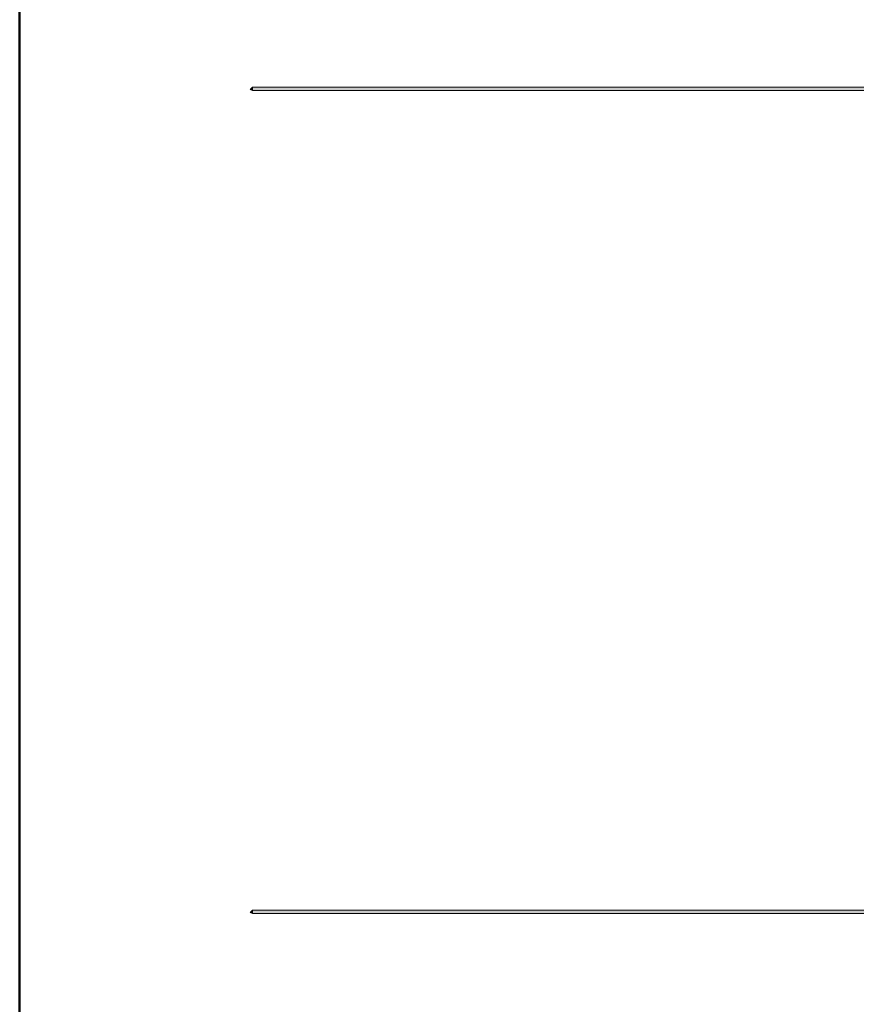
# Model space of a CAD drawing. Header units: millimetres. Extents: x 0.9 to 32.8, y 0.3 to 23.1.
# Tile 12 of 111: x 1 to 2.2, y 5.6 to 7.1. Entities that reach past the tile are written whole.
import ezdxf

# ---------------------------------------------------------------- set-up
doc = ezdxf.new("R2010")
doc.units = ezdxf.units.MM
doc.layers.add('PDF_Geometry', color=9, linetype='Continuous', true_color=0x808080)
doc.layers.add('PDF_Solid Fills', color=7, linetype='Continuous')

msp = doc.modelspace()

# ---------------------------------------------------------------- hatches: boundary and pattern name
at = {"layer": 'PDF_Solid Fills', "true_color": 0x808080, "transparency": 33554559}
for points in [[(28.2152, 6.9731), (28.2152, 6.9764), (1.3427, 6.9764), (1.3427, 6.9714), (28.2152, 6.9714)], [(28.2152, 5.7715), (28.2152, 5.7748), (1.3427, 5.7748), (1.3427, 5.7698), (28.2152, 5.7698)]]:
    msp.add_hatch(color=8, dxfattribs=at).paths.add_polyline_path(points)

# ---------------------------------------------------------------- linework, layer by layer
at = {"layer": 'PDF_Geometry', "color": 5, "lineweight": 50}
msp.add_lwpolyline([(32.6933, 0.3933), (32.6933, 22.9893), (1.0026, 22.9893), (1.0026, 0.3933)], close=True, dxfattribs=at)
at = {"layer": 'PDF_Geometry', "lineweight": 5}
for points in [[(1.3427, 6.9714), (1.3394, 6.9731), (1.3427, 6.9764)], [(1.3427, 5.7698), (1.3394, 5.7715), (1.3427, 5.7748)]]:
    msp.add_lwpolyline(points, dxfattribs=at)
for points in [[(28.2152, 6.9731), (28.2152, 6.9764), (1.3427, 6.9764), (1.3427, 6.9714), (28.2152, 6.9714)], [(28.2152, 5.7715), (28.2152, 5.7748), (1.3427, 5.7748), (1.3427, 5.7698), (28.2152, 5.7698)]]:
    msp.add_lwpolyline(points, close=True, dxfattribs=at)
at = {"layer": 'PDF_Solid Fills', "color": 8, "lineweight": 5, "true_color": 0x808080, "transparency": 33554559}
for points in [[(1.3427, 6.9714), (1.3394, 6.9731), (1.3427, 6.9731), (1.3427, 6.9764)], [(1.3427, 5.7698), (1.3394, 5.7715), (1.3427, 5.7715), (1.3427, 5.7748)]]:
    msp.add_solid(points, dxfattribs=at)

doc.saveas('drawing.dxf')
